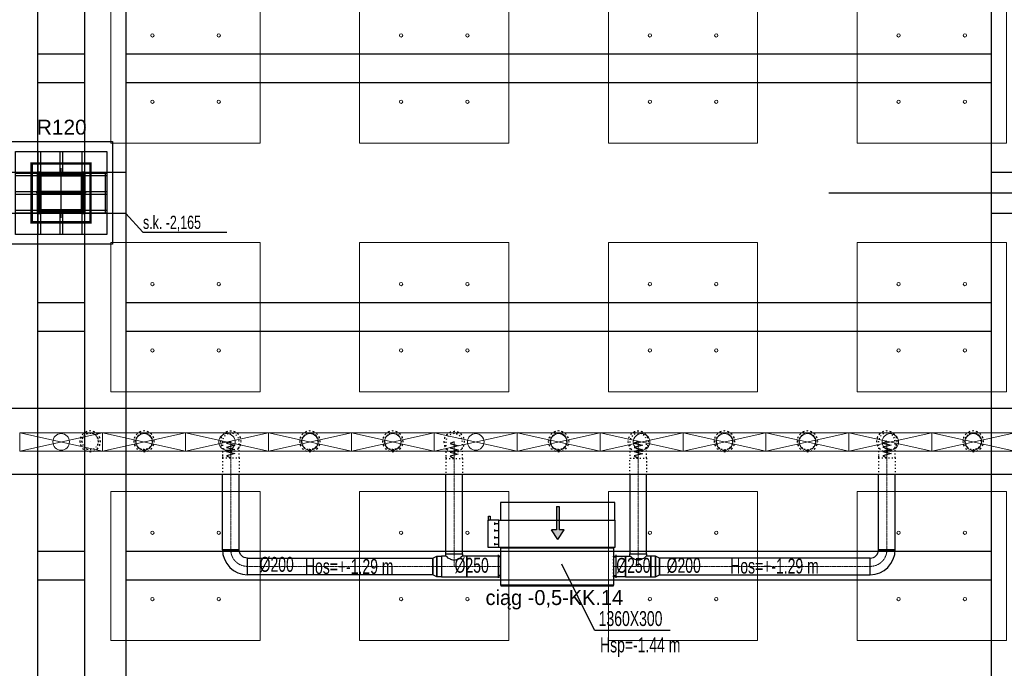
# Model space of a CAD drawing. Header units: centimetres. Extents: x -228435 to 46820, y -89367 to 152985.
# Tile 65 of 252: x -23040 to -11165, y 23266 to 31089. Entities that reach past the tile are written whole.
import ezdxf

# ---------------------------------------------------------------- set-up
doc = ezdxf.new("R2010")
doc.units = ezdxf.units.CM
doc.header["$LTSCALE"] = 50
doc.header["$PDMODE"] = 35
doc.header["$PDSIZE"] = 0.1
for name, pattern in [('CADVENT_CENTERLINE', [9.9, 7.4, -1, 0.5, -1]), ('CADVENT_HIDDEN', [0.8, 0.25, -0.55]), ('Kondygnacja  -0_5$0$HIDDEN', [9.525, 6.35, -3.175]), ('Kondygnacja  -0_5$0$HIDDEN2', [4.7625, 3.175, -1.5875]), ('Osie rzutów$0$DASHDOT2', [12.7, 6.35, -3.175, 0, -3.175])]:
    doc.linetypes.add(name, pattern=pattern)
doc.layers.get('0').update_dxf_attribs({"color": 8})
doc.layers.get('DEFPOINTS').update_dxf_attribs({"color": 8})
for name, color, linetype in [('01-103-Went PP_poziom-0_5$0$L_Nawiew', 3, 'Continuous'), ('bgde-nawiewEXP', 1, 'Continuous'), ('bgde-nawiewHIDDEN', 1, 'Continuous'), ('bgde-tekst', 7, 'Continuous'), ('bgde-wywiewSOL', 5, 'Continuous'), ('Kondygnacja  -0_5$0$ARCH_GK', 8, 'Continuous'), ('Kondygnacja  -0_5$0$ARCH_INFO_ODPORNOŚĆ OGNIOWA', 8, 'Continuous'), ('Kondygnacja  -0_5$0$ARCH_KONSTR_POWYŻEJ RZUTU', 8, 'Kondygnacja  -0_5$0$HIDDEN'), ('Kondygnacja  -0_5$0$ARCH_KONSTR_POWYŻEJ RZUTU_IST', 8, 'Kondygnacja  -0_5$0$HIDDEN2'), ('Kondygnacja  -0_5$0$ARCH_KONSTRUKCJA_NIEWIDOCZNA', 8, 'Continuous'), ('Kondygnacja  -0_5$0$ARCH_OKŁADZINA', 8, 'Continuous'), ('Kondygnacja  -0_5$0$ARCH_SŁUPY', 8, 'Continuous'), ('Osie rzutów$0$ARCH_INFO_OSIE_IST', 8, 'Osie rzutów$0$DASHDOT2'), ('Osie rzutów$0$ARCH_INFO_OSIE_OPISY_IST', 8, 'Continuous')]:
    doc.layers.add(name, color=color, linetype=linetype)
for name, color, linetype, lineweight in [('bgde-nawiewCEN', 7, 'Continuous', 13), ('bgde_AJ_specyfikacja', 2, 'Continuous', 30), ('bgde_nawiewnik', 11, 'Continuous', 5), ('Kondygnacja  -0_5$0$ARCH_INFO_WYMIARY', 8, 'Continuous', 9), ('SU Lampy kwadratowe  -05$0$ARCH_SUFITY_PODWIESZANE', 8, 'Continuous', 9)]:
    doc.layers.add(name, color=color, linetype=linetype, lineweight=lineweight)
doc.styles.add('Kondygnacja  -0_5$0$Arial', font='ARIAL.TTF')
doc.styles.add('Kondygnacja  -0_5$0$BIKTS', font='bikromsw.shx', dxfattribs={"width": 0.8})
doc.styles.add('Kondygnacja  -0_5$0$Romans', font='Romans.shx', dxfattribs={"width": 0.7})
doc.dimstyles.new('Kondygnacja  -0_5$0$Wymiary 1-100', dxfattribs={"dimtxt": 12, "dimasz": 10, "dimexe": 5, "dimexo": 0, "dimgap": 4, "dimtad": 1, "dimrnd": 0.5, "dimzin": 12, "dimdsep": 46, "dimtxsty": 'Kondygnacja  -0_5$0$Romans', "dimblk": 'Kondygnacja  -0_5$0$_Oblique', "dimcen": 10, "dimdle": 10, "dimclrt": 55, "dimazin": 0, "dimtfac": 1, "dimtmove": 1, "dimatfit": 3, "dimfxl": 0, "dimtolj": 1, "dimtzin": 0, "dimarcsym": 0})
pattern_1 = [(45, (-1133.3117, -3177.9858), (-0.6735192, 0.6735192), [])]

# ---------------------------------------------------------------- blocks, each defined once
blk = doc.blocks.new('Osie rzutów')
at = {"layer": 'Osie rzutów$0$ARCH_INFO_OSIE_IST', "ltscale": 10}
for p, q in [((9860, 12510), (9860, 4623.26)), ((10460, 12510), (10460, 4623.26)), ((9860, 7370), (9860, 7430)), ((4436.04, 7400), (15156.54, 7400)), ((9890, 7400), (9830, 7400))]:
    blk.add_line(p, q, dxfattribs=at)
blk = doc.blocks.new('SU Lampy kwadratowe  -05$0$moduł sufitu')
at = {"layer": 'SU Lampy kwadratowe  -05$0$ARCH_SUFITY_PODWIESZANE'}
for points in [[(60, -60), (240, -60), (240, -240), (60, -240)], [(360, -60), (540, -60), (540, -240), (360, -240)], [(60, -360), (240, -360), (240, -540), (60, -540)], [(360, -360), (540, -360), (540, -540), (360, -540)]]:
    blk.add_lwpolyline(points, close=True, dxfattribs=at)
for centre in [(110, -110), (190, -110), (410, -110), (490, -110), (110, -190), (190, -190), (410, -190), (490, -190), (110, -410), (190, -410), (410, -410), (490, -410), (110, -490), (190, -490), (410, -490), (490, -490)]:
    blk.add_circle(centre, 2, dxfattribs=at)
blk = doc.blocks.new('SU Lampy kwadratowe  -05')
at = {"layer": 'SU Lampy kwadratowe  -05$0$ARCH_SUFITY_PODWIESZANE'}
for p in [(9860, 8000), (10460, 8000), (9860, 7400), (10460, 7400)]:
    blk.add_blockref('SU Lampy kwadratowe  -05$0$moduł sufitu', p, dxfattribs=at)
blk = doc.blocks.new('Kondygnacja  -0_5$0$słup_kwadrat')
at = {"layer": 'Kondygnacja  -0_5$0$ARCH_SŁUPY', "lineweight": 40}
h = blk.add_hatch(dxfattribs=at)
h.set_pattern_fill('ANSI31', color=256, scale=0.3, style=0)
h.set_pattern_definition(pattern_1)
h.paths.add_polyline_path([(36, 34), (39, 34), (39, 84), (36, 84)])
h = blk.add_hatch(dxfattribs=at)
h.set_pattern_fill('ANSI31', color=256, scale=0.3, style=0)
h.set_pattern_definition(pattern_1)
h.paths.add_polyline_path([(89, 34), (92, 34), (92, 84), (89, 84)])
h = blk.add_hatch(dxfattribs=at)
h.set_pattern_fill('ANSI31', color=256, scale=0.3, style=0)
h.set_pattern_definition(pattern_1)
h.paths.add_polyline_path([(89, 80), (89, 83), (39, 83), (39, 80)])
h = blk.add_hatch(dxfattribs=at)
h.set_pattern_fill('ANSI31', color=256, scale=0.3, style=0)
h.set_pattern_definition(pattern_1)
h.paths.add_polyline_path([(89, 57.5), (89, 60.5), (39, 60.5), (39, 57.5)])
h = blk.add_hatch(dxfattribs=at)
h.set_pattern_fill('ANSI31', color=256, scale=0.3, style=0)
h.set_pattern_definition(pattern_1)
h.paths.add_polyline_path([(89, 35), (89, 38), (39, 38), (39, 35)])
at = {"layer": 'Kondygnacja  -0_5$0$ARCH_KONSTRUKCJA_NIEWIDOCZNA'}
blk.add_lwpolyline([(119, 109), (119, 9), (9, 9), (9, 109)], close=True, dxfattribs=at)
for points in [[(36, 109), (36, 84)], [(39, 109), (39, 84)], [(62.5, 109), (62.5, 83)], [(65.5, 109), (65.5, 83)], [(89, 109), (89, 84)], [(92, 109), (92, 84)], [(9, 83), (36, 83)], [(9, 80), (36, 80)], [(92, 83), (119, 83)], [(92, 80), (119, 80)], [(9, 60.5), (36, 60.5)], [(92, 60.5), (119, 60.5)], [(9, 57.5), (36, 57.5)], [(92, 57.5), (119, 57.5)], [(9, 38), (36, 38)], [(92, 38), (119, 38)], [(9, 35), (36, 35)], [(36, 34), (36, 9)], [(39, 34), (39, 9)], [(62.5, 35), (62.5, 9)], [(65.5, 35), (65.5, 9)], [(89, 34), (89, 9)], [(92, 35), (119, 35)], [(92, 34), (92, 9)]]:
    blk.add_lwpolyline(points, dxfattribs=at)
at = {"layer": 'Kondygnacja  -0_5$0$ARCH_OKŁADZINA'}
blk.add_lwpolyline([(2, 121), (126, 121), (126, -3), (2, -3)], close=True, dxfattribs=at)
at = {"layer": 'Kondygnacja  -0_5$0$ARCH_SŁUPY', "lineweight": 40}
for p, q in [((39, 60.5), (89, 60.5)), ((89, 57.5), (39, 57.5))]:
    blk.add_line(p, q, dxfattribs=at)
at = {"layer": 'Kondygnacja  -0_5$0$ARCH_SŁUPY', "lineweight": 50, "const_width": 3}
blk.add_lwpolyline([(28.5, 94.5), (99.5, 94.5), (99.5, 23.5), (28.5, 23.5)], close=True, dxfattribs=at)
at = {"layer": 'Kondygnacja  -0_5$0$ARCH_SŁUPY', "lineweight": 40}
for points in [[(36, 84), (39, 84), (39, 34), (36, 34)], [(89, 84), (92, 84), (92, 34), (89, 34)]]:
    blk.add_lwpolyline(points, close=True, dxfattribs=at)
for points in [[(89, 83), (39, 83)], [(39, 80), (89, 80)], [(89, 38), (39, 38)], [(39, 35), (89, 35)]]:
    blk.add_lwpolyline(points, dxfattribs=at)
blk = doc.blocks.new('Kondygnacja  -0_5$0$konstrukcja istniejąca -0.5')
at = {"layer": 'Kondygnacja  -0_5$0$ARCH_KONSTR_POWYŻEJ RZUTU_IST', "ltscale": 10}
for points in [[(9832, 7425), (9832, 8575)], [(9888, 8575), (9888, 7425)], [(9938, 8575), (9938, 7425)], [(10982, 7425), (10982, 8575)], [(9938, 7375), (9782, 7375), (9782, 7425), (9938, 7425), (9938, 7375)], [(11138, 7375), (10982, 7375), (10982, 7425), (11138, 7425), (11138, 7375)], [(9832, 6225), (9832, 7375)], [(9888, 7375), (9888, 6225)], [(9938, 7375), (9938, 6225)], [(10982, 6225), (10982, 7375)], [(9832, 7267.9), (9888, 7267.9)], [(9938, 7267.9), (10982, 7267.9)], [(9888, 7232.9), (9832, 7232.9)], [(10982, 7232.9), (9938, 7232.9)], [(9832, 6967.9), (9888, 6967.9)], [(9938, 6967.9), (10982, 6967.9)], [(9888, 6932.9), (9832, 6932.9)], [(10982, 6932.9), (9938, 6932.9)]]:
    blk.add_lwpolyline(points, dxfattribs=at)
at = {"layer": 'Kondygnacja  -0_5$0$ARCH_KONSTR_POWYŻEJ RZUTU_IST', "ltscale": 10, "elevation": 0}
for points in [[(9832, 7567.9), (9888, 7567.9)], [(9938, 7567.9), (10982, 7567.9)], [(9888, 7532.9), (9832, 7532.9)], [(10982, 7532.9), (9938, 7532.9)], [(9913, 7425), (9913, 7375)]]:
    blk.add_lwpolyline(points, dxfattribs=at)
at = {"layer": 'Kondygnacja  -0_5$0$ARCH_KONSTR_POWYŻEJ RZUTU_IST'}
blk.add_lwpolyline([(9938, 7375), (9958.7, 7352.5), (10059.8, 7352.5)], dxfattribs=at)
at = {"layer": 'Kondygnacja  -0_5$0$ARCH_KONSTR_POWYŻEJ RZUTU_IST', "style": 'Kondygnacja  -0_5$0$BIKTS', "width": 0.7}
blk.add_text('s.k. -2,165', height=16, dxfattribs=at).set_placement((9958.7, 7356.5))
blk = doc.blocks.new('Kondygnacja  -0_5$0$_Oblique')
at = {"color": 0, "linetype": 'ByBlock', "lineweight": -2}
blk.add_line((-0.5, -0.5), (0.5, 0.5), dxfattribs=at)
blk = doc.blocks.new('*D212')
at = {"layer": 'DEFPOINTS', "color": 0}
for p in [(-30586, 81900), (-30681, 12490), (9064, 12490)]:
    blk.add_point(p, dxfattribs=at)
at = {"layer": 'Kondygnacja  -0_5$0$ARCH_INFO_WYMIARY', "color": 0, "lineweight": -2}
for p, q in [((-30673, 81900), (-30686, 81900)), ((-30681, 81910), (-30681, 12480)), ((-30673, 12490), (-30686, 12490))]:
    blk.add_line(p, q, dxfattribs=at)
at = {"layer": 'Kondygnacja  -0_5$0$ARCH_INFO_WYMIARY', "color": 0, "lineweight": -2, "xscale": 10, "yscale": 10, "zscale": 10}
for p, rotation in [((-30681, 81900), 90), ((-30681, 12490), 270)]:
    blk.add_blockref('Kondygnacja  -0_5$0$_Oblique', p, dxfattribs=dict(at, rotation=rotation))
at = {"layer": 'Kondygnacja  -0_5$0$ARCH_INFO_WYMIARY', "color": 55, "insert": (-30691, 47195), "char_height": 12, "attachment_point": 5, "rotation": 90, "style": 'Kondygnacja  -0_5$0$Romans'}
blk.add_mtext('\\A1;69410.5', dxfattribs=at)
blk = doc.blocks.new('A$C066D7839')
at = {"layer": 'bgde_nawiewnik'}
for p, q in [((-50, -11.15), (-50, 11.15)), ((-50, 11.15), (50, 11.15)), ((-50, -11.15), (50, 11.15)), ((50, -11.15), (-50, 11.15)), ((50, 11.15), (50, -11.15)), ((50, -11.15), (-50, -11.15))]:
    blk.add_line(p, q, dxfattribs=at)
blk.add_circle((0, 0), 10, dxfattribs=at)
blk = doc.blocks.new('A$C5B3E7367')
at = {"layer": '01-103-Went PP_poziom-0_5$0$L_Nawiew'}
h = blk.add_hatch(color=256, dxfattribs=at)
h.paths.add_polyline_path([(215, 704), (215, 674), (332, 674), (332, 612), (446, 689), (332, 766), (332, 704)])
h.paths.add_polyline_path([(48, 704), (48, 674), (215, 674), (215, 704)])
for p, q in [((215, 1525), (165, 1525)), ((165, 1525), (165, 1505)), ((165, 1505), (215, 1505)), ((215, 1400), (215, 1530)), ((545, 1530), (215, 1530)), ((215, 1530), (215, 1515)), ((244, 1452), (269, 1452)), ((256, 1452), (256, 1400)), ((326, 1452), (351, 1452)), ((339, 1452), (339, 1400)), ((409, 1452), (434, 1452)), ((421, 1452), (421, 1400)), ((491, 1452), (516, 1452)), ((504, 1452), (504, 1400)), ((545, 1400), (545, 1530)), ((0, 1378), (215, 1378)), ((0, 0), (0, 1378)), ((545, 1400), (215, 1400)), ((215, 1400), (215, 1378)), ((215, 1378), (215, 0)), ((545, 0), (545, 1400)), ((446, 689), (332, 766)), ((332, 704), (332, 766)), ((48, 704), (332, 704)), ((48, 704), (48, 674)), ((48, 674), (332, 674)), ((446, 689), (332, 612)), ((332, 612), (332, 674)), ((215, 0), (0, 0)), ((215, 0), (545, 0))]:
    blk.add_line(p, q, dxfattribs=at)
blk = doc.blocks.new('A$C53CA46B8')
at = {"layer": 'bgde-wywiewSOL'}
for p, q in [((200, 481), (-250, 481)), ((-250, 481), (-250, -879)), ((113, 511), (-162, 511)), ((-137, 481), (-137, 511)), ((88, 481), (88, 511)), ((200, 481), (200, -879)), ((200, -879), (-250, -879)), ((113, -909), (-162, -909)), ((-137, -879), (-137, -909)), ((88, -879), (88, -909))]:
    blk.add_line(p, q, dxfattribs=at)
at = {"layer": '01-103-Went PP_poziom-0_5$0$L_Nawiew'}
blk.add_blockref('A$C5B3E7367', (-795, -894), dxfattribs=at)
blk = doc.blocks.new('*a386')
at = {"layer": 'bgde-tekst'}
blk.add_line((0, 0), (911, 0), dxfattribs=at)

msp = doc.modelspace()

# ---------------------------------------------------------------- linework, layer by layer
at = {"layer": 'bgde-nawiewCEN', "linetype": 'CADVENT_CENTERLINE', "ltscale": 0.06}
for p, q in [((-20494.245, 26002.459), (-20494.245, 26002.933)), ((-20494.245, 26001.333), (-20494.245, 26002.459)), ((-20494.245, 25999.14), (-20494.245, 26001.333)), ((-20494.245, 25995.526), (-20494.245, 25999.14)), ((-20494.245, 25990.133), (-20494.245, 25995.526)), ((-20494.245, 25982.607), (-20494.245, 25990.133)), ((-20494.245, 25972.592), (-20494.245, 25982.607)), ((-20494.245, 25959.733), (-20494.245, 25972.592)), ((-20494.245, 25943.674), (-20494.245, 25959.733)), ((-20494.245, 25924.059), (-20494.245, 25943.674)), ((-20494.245, 25900.533), (-20494.245, 25924.059)), ((-20494.245, 25872.74), (-20494.245, 25900.533)), ((-17800.015, 25996.478), (-17800.015, 25996.952)), ((-17800.015, 25995.352), (-17800.015, 25996.478)), ((-17800.015, 25993.159), (-17800.015, 25995.352)), ((-17800.015, 25989.544), (-17800.015, 25993.159)), ((-17800.015, 25984.152), (-17800.015, 25989.544)), ((-17800.015, 25976.626), (-17800.015, 25984.152)), ((-17800.015, 25966.611), (-17800.015, 25976.626)), ((-17800.015, 25953.752), (-17800.015, 25966.611)), ((-17800.015, 25937.692), (-17800.015, 25953.752)), ((-17800.015, 25918.078), (-17800.015, 25937.692)), ((-17800.015, 25894.552), (-17800.015, 25918.078)), ((-17800.015, 25866.759), (-17800.015, 25894.552)), ((-15579.634, 26001.804), (-15579.634, 26002.278)), ((-15579.634, 26000.678), (-15579.634, 26001.804)), ((-15579.634, 25998.485), (-15579.634, 26000.678)), ((-15579.634, 25994.871), (-15579.634, 25998.485)), ((-15579.634, 25989.478), (-15579.634, 25994.871)), ((-15579.634, 25981.952), (-15579.634, 25989.478)), ((-15579.634, 25971.937), (-15579.634, 25981.952)), ((-15579.634, 25959.078), (-15579.634, 25971.937)), ((-15579.634, 25943.019), (-15579.634, 25959.078)), ((-15579.634, 25923.404), (-15579.634, 25943.019)), ((-15579.634, 25899.878), (-15579.634, 25923.404)), ((-15579.634, 25872.085), (-15579.634, 25899.878)), ((-12581.389, 26003.582), (-12581.389, 26004.056)), ((-12581.389, 26002.456), (-12581.389, 26003.582)), ((-12581.389, 26000.263), (-12581.389, 26002.456)), ((-12581.389, 25996.648), (-12581.389, 26000.263)), ((-12581.389, 25991.256), (-12581.389, 25996.648)), ((-12581.389, 25983.73), (-12581.389, 25991.256)), ((-12581.389, 25973.715), (-12581.389, 25983.73)), ((-12581.389, 25960.856), (-12581.389, 25973.715)), ((-12581.389, 25944.797), (-12581.389, 25960.856)), ((-12581.389, 25925.182), (-12581.389, 25944.797)), ((-12581.389, 25901.656), (-12581.389, 25925.182)), ((-12581.389, 25873.863), (-12581.389, 25901.656)), ((-20494.245, 25821.629), (-20494.245, 25872.74)), ((-20494.245, 25802.933), (-20494.245, 25821.629)), ((-20494.245, 24695.218), (-20494.245, 25802.933)), ((-17800.015, 25815.648), (-17800.015, 25866.759)), ((-17800.015, 25796.952), (-17800.015, 25815.648)), ((-17800.015, 24645.218), (-17800.015, 25796.952)), ((-15579.634, 25820.974), (-15579.634, 25872.085)), ((-15579.634, 25802.278), (-15579.634, 25820.974)), ((-15579.634, 24645.218), (-15579.634, 25802.278)), ((-12581.389, 25822.752), (-12581.389, 25873.863)), ((-12581.389, 25804.056), (-12581.389, 25822.752)), ((-12581.389, 24695.218), (-12581.389, 25804.056)), ((-17800.015, 24645.218), (-17800.015, 24495.218)), ((-15579.634, 24645.218), (-15579.634, 24495.218)), ((-18056.015, 24495.218), (-20294.245, 24495.218)), ((-17953.015, 24495.218), (-18056.015, 24495.218)), ((-17953.015, 24495.218), (-17800.015, 24495.218)), ((-17800.015, 24495.218), (-17647.015, 24495.218)), ((-17647.015, 24495.218), (-17240.634, 24495.218)), ((-17236.634, 24495.218), (-17240.634, 24495.218)), ((-15876.634, 24495.218), (-15872.634, 24495.218)), ((-15732.634, 24495.218), (-15872.634, 24495.218)), ((-15579.634, 24495.218), (-15732.634, 24495.218)), ((-15426.634, 24495.218), (-15579.634, 24495.218)), ((-15426.634, 24495.218), (-15323.634, 24495.218)), ((-15323.634, 24495.218), (-12781.389, 24495.218))]:
    msp.add_line(p, q, dxfattribs=at)
at = {"layer": 'bgde-nawiewCEN', "linetype": 'CADVENT_CENTERLINE', "ltscale": 0.06, "extrusion": (0, 0, -1)}
msp.add_arc((20294.245, 24695.218), 200, 270, 0, dxfattribs=at)
at = {"layer": 'bgde-nawiewCEN', "linetype": 'CADVENT_CENTERLINE', "ltscale": 0.06}
msp.add_arc((-12781.389, 24695.218), 200, 270, 0, dxfattribs=at)
at = {"layer": 'bgde-nawiewEXP', "linetype": 'Continuous'}
for points in [[(-40588.801, 26403.234), (10635.702, 26403.234), (10635.702, 25603.234), (-40588.801, 25603.234)], [(-20594.245, 24695.218), (-20394.245, 24695.218), (-20394.245, 25603.234)], [(-20594.245, 24695.218), (-20594.245, 25603.234)], [(-17900.015, 24645.218), (-17700.015, 24645.218), (-17700.015, 25603.234)], [(-17900.015, 24645.218), (-17900.015, 25603.234)], [(-15679.634, 25603.234), (-15679.634, 24645.218), (-15479.634, 24645.218), (-15479.634, 25603.234)], [(-12781.389, 24395.218), (-12722.862, 24400.982), (-12666.584, 24418.054), (-12614.718, 24445.777), (-12569.257, 24483.086), (-12531.948, 24528.547), (-12504.225, 24580.413), (-12487.154, 24636.691), (-12481.389, 24695.218), (-12681.389, 24695.218), (-12681.389, 25603.234)], [(-12781.389, 24395.218), (-12781.389, 24595.218), (-12761.88, 24597.14), (-12743.121, 24602.83), (-12725.832, 24612.071), (-12710.679, 24624.507), (-12698.242, 24639.661), (-12689.001, 24656.95), (-12683.311, 24675.709), (-12681.389, 24695.218), (-12481.389, 24695.218), (-12481.389, 25603.234)], [(-17900.015, 24620.218), (-17900.015, 24645.218), (-17700.015, 24645.218), (-17700.015, 24620.218)], [(-17240.634, 24370.218), (-17240.634, 24620.218), (-17236.634, 24620.218)], [(-15876.634, 24370.218), (-15872.634, 24370.218), (-15872.634, 24620.218), (-15876.634, 24620.218)], [(-15732.634, 24370.218), (-15732.634, 24620.218), (-15679.634, 24620.218), (-15679.634, 24645.218), (-15479.634, 24645.218), (-15479.634, 24620.218), (-15487.246, 24612.606), (-15493.639, 24610.703), (-15508.924, 24595.418), (-15535.38, 24583.606), (-15541.366, 24577.621), (-15579.634, 24566.228), (-15617.903, 24577.621), (-15623.889, 24583.606), (-15650.345, 24595.418), (-15665.63, 24610.703), (-15672.022, 24612.606), (-15679.634, 24620.218)], [(-15732.634, 24370.218), (-15426.634, 24370.218), (-15426.634, 24620.218), (-15479.634, 24620.218)], [(-17240.634, 24370.218), (-17236.634, 24370.218)]]:
    msp.add_lwpolyline(points, dxfattribs=at)
for points in [[(-17236.634, 24260.218), (-15876.634, 24260.218), (-15876.634, 24270.218), (-17236.634, 24270.218), (-17236.634, 24720.218), (-15876.634, 24720.218), (-15876.634, 24270.218), (-17236.634, 24270.218)], [(-20594.245, 24695.218), (-20588.48, 24636.691), (-20571.409, 24580.413), (-20543.686, 24528.547), (-20506.377, 24483.086), (-20460.916, 24445.777), (-20409.05, 24418.054), (-20352.772, 24400.982), (-20294.245, 24395.218), (-20294.245, 24595.218), (-20313.754, 24597.14), (-20332.513, 24602.83), (-20349.802, 24612.071), (-20364.955, 24624.507), (-20377.392, 24639.661), (-20386.633, 24656.95), (-20392.323, 24675.709), (-20394.245, 24695.218), (-20586.633, 24695.218)], [(-20294.245, 24395.218), (-20294.245, 24595.218), (-18056.016, 24595.218), (-18056.016, 24395.218)], [(-18056.015, 24395.218), (-18056.015, 24595.218), (-18007.858, 24620.218), (-18007.858, 24370.218)], [(-18007.858, 24370.218), (-18007.858, 24620.218), (-17953.016, 24620.218), (-17953.016, 24370.218)], [(-17953.015, 24370.218), (-17647.015, 24370.218), (-17647.015, 24620.218), (-17700.015, 24620.218), (-17707.628, 24612.606), (-17714.02, 24610.703), (-17729.305, 24595.418), (-17755.761, 24583.606), (-17761.747, 24577.621), (-17800.015, 24566.228), (-17838.284, 24577.621), (-17844.27, 24583.606), (-17870.726, 24595.418), (-17886.011, 24610.703), (-17892.403, 24612.606), (-17900.015, 24620.218), (-17953.015, 24620.218), (-17953.015, 24379.733)], [(-17647.015, 24370.218), (-17240.635, 24370.218), (-17240.635, 24620.218), (-17647.015, 24620.218), (-17647.015, 24379.733)], [(-15872.634, 24370.218), (-15872.634, 24620.218), (-15732.635, 24620.218), (-15732.635, 24370.218)], [(-15426.634, 24370.218), (-15371.792, 24370.218), (-15371.792, 24620.218), (-15426.634, 24620.218), (-15426.634, 24379.733)], [(-15371.791, 24370.218), (-15323.634, 24395.218), (-15323.634, 24595.218), (-15371.791, 24620.218), (-15371.791, 24379.733)], [(-15323.634, 24395.218), (-12781.389, 24395.218), (-12781.389, 24595.218), (-15323.634, 24595.218), (-15323.634, 24402.83)]]:
    msp.add_lwpolyline(points, close=True, dxfattribs=at)
at = {"layer": 'bgde-nawiewHIDDEN', "linetype": 'CADVENT_HIDDEN'}
for points in [[(-22315.003, 26003.234), (-22305.488, 25955.399), (-22278.391, 25914.846), (-22237.838, 25887.749), (-22190.003, 25878.234), (-22142.167, 25887.749), (-22101.614, 25914.846), (-22074.518, 25955.399), (-22065.003, 26003.234), (-22074.518, 26051.069), (-22101.614, 26091.622), (-22142.167, 26118.719), (-22190.003, 26128.234), (-22237.838, 26118.719), (-22278.391, 26091.622), (-22305.488, 26051.069)], [(-22315.003, 26003.234), (-22305.488, 25955.399), (-22278.391, 25914.846), (-22237.838, 25887.749), (-22190.003, 25878.234), (-22142.167, 25887.749), (-22101.614, 25914.846), (-22074.518, 25955.399), (-22065.003, 26003.234), (-22074.518, 26051.069), (-22101.614, 26091.622), (-22142.167, 26118.719), (-22190.003, 26128.234), (-22237.838, 26118.719), (-22278.391, 26091.622), (-22305.488, 26051.069)], [(-21665.003, 26003.234), (-21655.488, 25955.399), (-21628.391, 25914.846), (-21587.838, 25887.749), (-21540.003, 25878.234), (-21492.167, 25887.749), (-21451.614, 25914.846), (-21424.518, 25955.399), (-21415.003, 26003.234), (-21424.518, 26051.069), (-21451.614, 26091.622), (-21492.167, 26118.719), (-21540.003, 26128.234), (-21587.838, 26118.719), (-21628.391, 26091.622), (-21655.488, 26051.069)], [(-21665.003, 26003.234), (-21655.488, 25955.399), (-21628.391, 25914.846), (-21587.838, 25887.749), (-21540.003, 25878.234), (-21492.167, 25887.749), (-21451.614, 25914.846), (-21424.518, 25955.399), (-21415.003, 26003.234), (-21424.518, 26051.069), (-21451.614, 26091.622), (-21492.167, 26118.719), (-21540.003, 26128.234), (-21587.838, 26118.719), (-21628.391, 26091.622), (-21655.488, 26051.069)], [(-20619.245, 26002.933), (-20609.73, 25955.098), (-20582.633, 25914.545), (-20542.08, 25887.448), (-20494.245, 25877.933), (-20446.409, 25887.448), (-20405.856, 25914.545), (-20378.76, 25955.098), (-20369.245, 26002.933), (-20378.76, 26050.768), (-20405.856, 26091.321), (-20446.409, 26118.418), (-20494.245, 26127.933), (-20542.08, 26118.418), (-20582.633, 26091.321), (-20609.73, 26050.768)], [(-20619.245, 26002.933), (-20609.73, 25955.098), (-20582.633, 25914.545), (-20542.08, 25887.448), (-20494.245, 25877.933), (-20446.409, 25887.448), (-20405.856, 25914.545), (-20378.76, 25955.098), (-20369.245, 26002.933), (-20378.76, 26050.768), (-20405.856, 26091.321), (-20446.409, 26118.418), (-20494.245, 26127.933), (-20542.08, 26118.418), (-20582.633, 26091.321), (-20609.73, 26050.768)], [(-19665.003, 26003.234), (-19655.488, 25955.399), (-19628.391, 25914.846), (-19587.838, 25887.749), (-19540.003, 25878.234), (-19492.167, 25887.749), (-19451.614, 25914.846), (-19424.518, 25955.399), (-19415.003, 26003.234), (-19424.518, 26051.069), (-19451.614, 26091.622), (-19492.167, 26118.719), (-19540.003, 26128.234), (-19587.838, 26118.719), (-19628.391, 26091.622), (-19655.488, 26051.069)], [(-19665.003, 26003.234), (-19655.488, 25955.399), (-19628.391, 25914.846), (-19587.838, 25887.749), (-19540.003, 25878.234), (-19492.167, 25887.749), (-19451.614, 25914.846), (-19424.518, 25955.399), (-19415.003, 26003.234), (-19424.518, 26051.069), (-19451.614, 26091.622), (-19492.167, 26118.719), (-19540.003, 26128.234), (-19587.838, 26118.719), (-19628.391, 26091.622), (-19655.488, 26051.069)], [(-18665.003, 26003.234), (-18655.488, 25955.399), (-18628.391, 25914.846), (-18587.838, 25887.749), (-18540.003, 25878.234), (-18492.167, 25887.749), (-18451.614, 25914.846), (-18424.518, 25955.399), (-18415.003, 26003.234), (-18424.518, 26051.069), (-18451.614, 26091.622), (-18492.167, 26118.719), (-18540.003, 26128.234), (-18587.838, 26118.719), (-18628.391, 26091.622), (-18655.488, 26051.069)], [(-18665.003, 26003.234), (-18655.488, 25955.399), (-18628.391, 25914.846), (-18587.838, 25887.749), (-18540.003, 25878.234), (-18492.167, 25887.749), (-18451.614, 25914.846), (-18424.518, 25955.399), (-18415.003, 26003.234), (-18424.518, 26051.069), (-18451.614, 26091.622), (-18492.167, 26118.719), (-18540.003, 26128.234), (-18587.838, 26118.719), (-18628.391, 26091.622), (-18655.488, 26051.069)], [(-16665.003, 26003.234), (-16655.488, 25955.399), (-16628.391, 25914.846), (-16587.838, 25887.749), (-16540.003, 25878.234), (-16492.167, 25887.749), (-16451.614, 25914.846), (-16424.518, 25955.399), (-16415.003, 26003.234), (-16424.518, 26051.069), (-16451.614, 26091.622), (-16492.167, 26118.719), (-16540.003, 26128.234), (-16587.838, 26118.719), (-16628.391, 26091.622), (-16655.488, 26051.069)], [(-16665.003, 26003.234), (-16655.488, 25955.399), (-16628.391, 25914.846), (-16587.838, 25887.749), (-16540.003, 25878.234), (-16492.167, 25887.749), (-16451.614, 25914.846), (-16424.518, 25955.399), (-16415.003, 26003.234), (-16424.518, 26051.069), (-16451.614, 26091.622), (-16492.167, 26118.719), (-16540.003, 26128.234), (-16587.838, 26118.719), (-16628.391, 26091.622), (-16655.488, 26051.069)], [(-15704.634, 26002.278), (-15695.119, 25954.443), (-15668.023, 25913.89), (-15627.47, 25886.793), (-15579.634, 25877.278), (-15531.799, 25886.793), (-15491.246, 25913.89), (-15464.149, 25954.443), (-15454.634, 26002.278), (-15464.149, 26050.113), (-15491.246, 26090.666), (-15531.799, 26117.763), (-15579.634, 26127.278), (-15627.47, 26117.763), (-15668.023, 26090.666), (-15695.119, 26050.113)], [(-15704.634, 26002.278), (-15695.119, 25954.443), (-15668.023, 25913.89), (-15627.47, 25886.793), (-15579.634, 25877.278), (-15531.799, 25886.793), (-15491.246, 25913.89), (-15464.149, 25954.443), (-15454.634, 26002.278), (-15464.149, 26050.113), (-15491.246, 26090.666), (-15531.799, 26117.763), (-15579.634, 26127.278), (-15627.47, 26117.763), (-15668.023, 26090.666), (-15695.119, 26050.113)], [(-14665.003, 26003.234), (-14655.488, 25955.399), (-14628.391, 25914.846), (-14587.838, 25887.749), (-14540.003, 25878.234), (-14492.167, 25887.749), (-14451.614, 25914.846), (-14424.518, 25955.399), (-14415.003, 26003.234), (-14424.518, 26051.069), (-14451.614, 26091.622), (-14492.167, 26118.719), (-14540.003, 26128.234), (-14587.838, 26118.719), (-14628.391, 26091.622), (-14655.488, 26051.069)], [(-14665.003, 26003.234), (-14655.488, 25955.399), (-14628.391, 25914.846), (-14587.838, 25887.749), (-14540.003, 25878.234), (-14492.167, 25887.749), (-14451.614, 25914.846), (-14424.518, 25955.399), (-14415.003, 26003.234), (-14424.518, 26051.069), (-14451.614, 26091.622), (-14492.167, 26118.719), (-14540.003, 26128.234), (-14587.838, 26118.719), (-14628.391, 26091.622), (-14655.488, 26051.069)], [(-13665.003, 26003.234), (-13655.488, 25955.399), (-13628.391, 25914.846), (-13587.838, 25887.749), (-13540.003, 25878.234), (-13492.167, 25887.749), (-13451.614, 25914.846), (-13424.518, 25955.399), (-13415.003, 26003.234), (-13424.518, 26051.069), (-13451.614, 26091.622), (-13492.167, 26118.719), (-13540.003, 26128.234), (-13587.838, 26118.719), (-13628.391, 26091.622), (-13655.488, 26051.069)], [(-13665.003, 26003.234), (-13655.488, 25955.399), (-13628.391, 25914.846), (-13587.838, 25887.749), (-13540.003, 25878.234), (-13492.167, 25887.749), (-13451.614, 25914.846), (-13424.518, 25955.399), (-13415.003, 26003.234), (-13424.518, 26051.069), (-13451.614, 26091.622), (-13492.167, 26118.719), (-13540.003, 26128.234), (-13587.838, 26118.719), (-13628.391, 26091.622), (-13655.488, 26051.069)], [(-12706.389, 26004.056), (-12696.874, 25956.22), (-12669.778, 25915.667), (-12629.225, 25888.571), (-12581.389, 25879.056), (-12533.554, 25888.571), (-12493.001, 25915.667), (-12465.904, 25956.22), (-12456.389, 26004.056), (-12465.904, 26051.891), (-12493.001, 26092.444), (-12533.554, 26119.541), (-12581.389, 26129.056), (-12629.225, 26119.541), (-12669.778, 26092.444), (-12696.874, 26051.891)], [(-12706.389, 26004.056), (-12696.874, 25956.22), (-12669.778, 25915.667), (-12629.225, 25888.571), (-12581.389, 25879.056), (-12533.554, 25888.571), (-12493.001, 25915.667), (-12465.904, 25956.22), (-12456.389, 26004.056), (-12465.904, 26051.891), (-12493.001, 26092.444), (-12533.554, 26119.541), (-12581.389, 26129.056), (-12629.225, 26119.541), (-12669.778, 26092.444), (-12696.874, 26051.891)], [(-11665.003, 26003.234), (-11655.488, 25955.399), (-11628.391, 25914.846), (-11587.838, 25887.749), (-11540.003, 25878.234), (-11492.167, 25887.749), (-11451.614, 25914.846), (-11424.518, 25955.399), (-11415.003, 26003.234), (-11424.518, 26051.069), (-11451.614, 26091.622), (-11492.167, 26118.719), (-11540.003, 26128.234), (-11587.838, 26118.719), (-11628.391, 26091.622), (-11655.488, 26051.069)], [(-11665.003, 26003.234), (-11655.488, 25955.399), (-11628.391, 25914.846), (-11587.838, 25887.749), (-11540.003, 25878.234), (-11492.167, 25887.749), (-11451.614, 25914.846), (-11424.518, 25955.399), (-11415.003, 26003.234), (-11424.518, 26051.069), (-11451.614, 26091.622), (-11492.167, 26118.719), (-11540.003, 26128.234), (-11587.838, 26118.719), (-11628.391, 26091.622), (-11655.488, 26051.069)], [(-22290.003, 26003.234), (-22282.391, 25964.966), (-22260.713, 25932.523), (-22228.271, 25910.846), (-22190.003, 25903.234), (-22151.734, 25910.846), (-22119.292, 25932.523), (-22097.615, 25964.966), (-22090.003, 26003.234), (-22097.615, 26041.502), (-22119.292, 26073.945), (-22151.734, 26095.622), (-22190.003, 26103.234), (-22228.271, 26095.622), (-22260.713, 26073.945), (-22282.391, 26041.502)], [(-21640.003, 26003.234), (-21632.391, 25964.966), (-21610.713, 25932.523), (-21578.271, 25910.846), (-21540.003, 25903.234), (-21501.734, 25910.846), (-21469.292, 25932.523), (-21447.615, 25964.966), (-21440.003, 26003.234), (-21447.615, 26041.502), (-21469.292, 26073.945), (-21501.734, 26095.622), (-21540.003, 26103.234), (-21578.271, 26095.622), (-21610.713, 26073.945), (-21632.391, 26041.502)], [(-21640.003, 26003.234), (-21632.391, 26041.502), (-21610.713, 26073.945), (-21578.271, 26095.622), (-21540.003, 26103.234), (-21501.734, 26095.622), (-21469.292, 26073.945), (-21447.615, 26041.502), (-21440.003, 26003.234), (-21447.615, 25964.966), (-21469.292, 25932.523), (-21501.734, 25910.846), (-21540.003, 25903.234), (-21578.271, 25910.846), (-21610.713, 25932.523), (-21632.391, 25964.966)], [(-20594.245, 25802.933), (-20394.245, 25802.933), (-20394.245, 26002.933), (-20401.857, 26041.201), (-20423.534, 26073.644), (-20455.976, 26095.321), (-20494.245, 26102.933), (-20532.513, 26095.321), (-20564.955, 26073.644), (-20586.633, 26041.201), (-20594.245, 26002.933), (-20594.245, 25821.629)], [(-19640.003, 26003.234), (-19632.391, 25964.966), (-19610.713, 25932.523), (-19578.271, 25910.846), (-19540.003, 25903.234), (-19501.734, 25910.846), (-19469.292, 25932.523), (-19447.615, 25964.966), (-19440.003, 26003.234), (-19447.615, 26041.502), (-19469.292, 26073.945), (-19501.734, 26095.622), (-19540.003, 26103.234), (-19578.271, 26095.622), (-19610.713, 26073.945), (-19632.391, 26041.502)], [(-18640.003, 26003.234), (-18632.391, 26041.502), (-18610.713, 26073.945), (-18578.271, 26095.622), (-18540.003, 26103.234), (-18501.734, 26095.622), (-18469.292, 26073.945), (-18447.615, 26041.502), (-18440.003, 26003.234), (-18447.615, 25964.966), (-18469.292, 25932.523), (-18501.734, 25910.846), (-18540.003, 25903.234), (-18578.271, 25910.846), (-18610.713, 25932.523), (-18632.391, 25964.966)], [(-17925.015, 25996.952), (-17915.5, 25949.116), (-17888.404, 25908.563), (-17847.851, 25881.467), (-17800.015, 25871.952), (-17752.18, 25881.467), (-17711.627, 25908.563), (-17684.531, 25949.116), (-17675.015, 25996.952), (-17684.531, 26044.787), (-17711.627, 26085.34), (-17752.18, 26112.437), (-17800.015, 26121.952), (-17847.851, 26112.437), (-17888.404, 26085.34), (-17915.5, 26044.787)], [(-17925.015, 25996.952), (-17915.5, 25949.116), (-17888.404, 25908.563), (-17847.851, 25881.467), (-17800.015, 25871.952), (-17752.18, 25881.467), (-17711.627, 25908.563), (-17684.531, 25949.116), (-17675.015, 25996.952), (-17684.531, 26044.787), (-17711.627, 26085.34), (-17752.18, 26112.437), (-17800.015, 26121.952), (-17847.851, 26112.437), (-17888.404, 26085.34), (-17915.5, 26044.787)], [(-17900.015, 25796.952), (-17700.015, 25796.952), (-17700.015, 25996.952), (-17707.628, 26035.22), (-17729.305, 26067.662), (-17761.747, 26089.34), (-17800.015, 26096.952), (-17838.284, 26089.34), (-17870.726, 26067.662), (-17892.403, 26035.22), (-17900.015, 25996.952), (-17900.015, 25815.648)], [(-16640.003, 26003.234), (-16632.391, 25964.966), (-16610.713, 25932.523), (-16578.271, 25910.846), (-16540.003, 25903.234), (-16501.734, 25910.846), (-16469.292, 25932.523), (-16447.615, 25964.966), (-16440.003, 26003.234), (-16447.615, 26041.502), (-16469.292, 26073.945), (-16501.734, 26095.622), (-16540.003, 26103.234), (-16578.271, 26095.622), (-16610.713, 26073.945), (-16632.391, 26041.502)], [(-16640.003, 26003.234), (-16632.391, 26041.502), (-16610.713, 26073.945), (-16578.271, 26095.622), (-16540.003, 26103.234), (-16501.734, 26095.622), (-16469.292, 26073.945), (-16447.615, 26041.502), (-16440.003, 26003.234), (-16447.615, 25964.966), (-16469.292, 25932.523), (-16501.734, 25910.846), (-16540.003, 25903.234), (-16578.271, 25910.846), (-16610.713, 25932.523), (-16632.391, 25964.966)], [(-13640.003, 26003.234), (-13632.391, 25964.966), (-13610.713, 25932.523), (-13578.271, 25910.846), (-13540.003, 25903.234), (-13501.734, 25910.846), (-13469.292, 25932.523), (-13447.615, 25964.966), (-13440.003, 26003.234), (-13447.615, 26041.502), (-13469.292, 26073.945), (-13501.734, 26095.622), (-13540.003, 26103.234), (-13578.271, 26095.622), (-13610.713, 26073.945), (-13632.391, 26041.502)], [(-12681.389, 25804.056), (-12481.389, 25804.056), (-12481.389, 26004.056), (-12489.001, 26042.324), (-12510.679, 26074.767), (-12543.121, 26096.444), (-12581.389, 26104.056), (-12619.658, 26096.444), (-12652.1, 26074.767), (-12673.777, 26042.324), (-12681.389, 26004.056), (-12681.389, 25822.752)], [(-11640.003, 26003.234), (-11632.391, 25964.966), (-11610.713, 25932.523), (-11578.271, 25910.846), (-11540.003, 25903.234), (-11501.734, 25910.846), (-11469.292, 25932.523), (-11447.615, 25964.966), (-11440.003, 26003.234), (-11447.615, 26041.502), (-11469.292, 26073.945), (-11501.734, 26095.622), (-11540.003, 26103.234), (-11578.271, 26095.622), (-11610.713, 26073.945), (-11632.391, 26041.502)]]:
    msp.add_lwpolyline(points, close=True, dxfattribs=at)
for points in [[(-22290.003, 26003.234), (-22282.391, 26041.502), (-22260.713, 26073.945), (-22228.271, 26095.622)], [(-22228.271, 26095.622), (-22260.713, 26073.945)], [(-22228.271, 26095.622), (-22190.003, 26103.234), (-22151.734, 26095.622), (-22119.292, 26073.945), (-22097.615, 26041.502)], [(-22097.615, 26041.502), (-22119.292, 26073.945)], [(-22097.615, 26041.502), (-22090.003, 26003.234), (-22097.615, 25964.966), (-22119.292, 25932.523)], [(-19640.003, 26003.234), (-19632.391, 26041.502), (-19610.713, 26073.945), (-19578.271, 26095.622), (-19540.003, 26103.234)], [(-19540.003, 26103.234), (-19578.271, 26095.622)], [(-19540.003, 26103.234), (-19501.734, 26095.622)], [(-19501.734, 26095.622), (-19540.003, 26103.234)], [(-19501.734, 26095.622), (-19469.292, 26073.945)], [(-19469.292, 26073.945), (-19501.734, 26095.622)], [(-19469.292, 26073.945), (-19447.615, 26041.502), (-19440.003, 26003.234), (-19447.615, 25964.966), (-19469.292, 25932.523), (-19501.734, 25910.846)], [(-18640.003, 26003.234), (-18632.391, 26041.502), (-18610.713, 26073.945), (-18578.271, 26095.622), (-18540.003, 26103.234), (-18501.734, 26095.622), (-18469.292, 26073.945)], [(-18469.292, 26073.945), (-18501.734, 26095.622)], [(-18469.292, 26073.945), (-18447.615, 26041.502), (-18440.003, 26003.234), (-18447.615, 25964.966), (-18469.292, 25932.523), (-18501.734, 25910.846)], [(-15679.634, 25603.234), (-15679.634, 25802.278), (-15479.634, 25802.278), (-15479.634, 26002.278), (-15487.246, 26040.546), (-15508.924, 26072.989), (-15541.366, 26094.666), (-15579.634, 26102.278), (-15617.903, 26094.666), (-15650.345, 26072.989), (-15672.022, 26040.546), (-15679.634, 26002.278), (-15679.634, 25802.278), (-15479.634, 25802.278), (-15479.634, 25603.234)], [(-14640.003, 26003.234), (-14632.391, 26041.502), (-14610.713, 26073.945), (-14578.271, 26095.622), (-14540.003, 26103.234), (-14501.734, 26095.622), (-14469.292, 26073.945), (-14447.615, 26041.502), (-14440.003, 26003.234), (-14447.615, 25964.966), (-14469.292, 25932.523)], [(-14640.003, 26003.234), (-14632.391, 26041.502)], [(-14632.391, 26041.502), (-14640.003, 26003.234)], [(-14632.391, 26041.502), (-14610.713, 26073.945), (-14578.271, 26095.622), (-14540.003, 26103.234), (-14501.734, 26095.622), (-14469.292, 26073.945)], [(-14632.391, 25964.966), (-14610.713, 25932.523), (-14578.271, 25910.846), (-14540.003, 25903.234), (-14501.734, 25910.846), (-14469.292, 25932.523), (-14447.615, 25964.966), (-14440.003, 26003.234), (-14447.615, 26041.502), (-14469.292, 26073.945), (-14501.734, 26095.622)], [(-13640.003, 26003.234), (-13632.391, 26041.502), (-13610.713, 26073.945)], [(-13610.713, 26073.945), (-13632.391, 26041.502)], [(-13610.713, 26073.945), (-13578.271, 26095.622), (-13540.003, 26103.234), (-13501.734, 26095.622), (-13469.292, 26073.945), (-13447.615, 26041.502)], [(-13447.615, 26041.502), (-13469.292, 26073.945)], [(-13447.615, 26041.502), (-13440.003, 26003.234), (-13447.615, 25964.966), (-13469.292, 25932.523)], [(-11640.003, 26003.234), (-11632.391, 26041.502), (-11610.713, 26073.945)], [(-11610.713, 26073.945), (-11632.391, 26041.502)], [(-11610.713, 26073.945), (-11578.271, 26095.622), (-11540.003, 26103.234), (-11501.734, 26095.622)], [(-11501.734, 26095.622), (-11540.003, 26103.234)], [(-11501.734, 26095.622), (-11469.292, 26073.945)], [(-11469.292, 26073.945), (-11501.734, 26095.622)], [(-11469.292, 26073.945), (-11447.615, 26041.502), (-11440.003, 26003.234), (-11447.615, 25964.966), (-11469.292, 25932.523), (-11501.734, 25910.846)], [(-22290.003, 26003.234), (-22282.391, 25964.966), (-22260.713, 25932.523), (-22228.271, 25910.846)], [(-22228.271, 25910.846), (-22260.713, 25932.523)], [(-22228.271, 25910.846), (-22190.003, 25903.234), (-22151.734, 25910.846), (-22119.292, 25932.523), (-22097.615, 25964.966)], [(-19640.003, 26003.234), (-19632.391, 25964.966), (-19610.713, 25932.523), (-19578.271, 25910.846), (-19540.003, 25903.234)], [(-19540.003, 25903.234), (-19578.271, 25910.846)], [(-19540.003, 25903.234), (-19501.734, 25910.846)], [(-19501.734, 25910.846), (-19540.003, 25903.234)], [(-19501.734, 25910.846), (-19469.292, 25932.523)], [(-18640.003, 26003.234), (-18632.391, 25964.966), (-18610.713, 25932.523), (-18578.271, 25910.846), (-18540.003, 25903.234), (-18501.734, 25910.846), (-18469.292, 25932.523)], [(-14640.003, 26003.234), (-14632.391, 25964.966), (-14610.713, 25932.523), (-14578.271, 25910.846), (-14540.003, 25903.234), (-14501.734, 25910.846), (-14469.292, 25932.523)], [(-14640.003, 26003.234), (-14632.391, 25964.966)], [(-14632.391, 25964.966), (-14640.003, 26003.234)], [(-14469.292, 25932.523), (-14501.734, 25910.846)], [(-14469.292, 25932.523), (-14447.615, 25964.966)], [(-13640.003, 26003.234), (-13632.391, 25964.966), (-13610.713, 25932.523), (-13578.271, 25910.846), (-13540.003, 25903.234), (-13501.734, 25910.846), (-13469.292, 25932.523), (-13447.615, 25964.966)], [(-11640.003, 26003.234), (-11632.391, 25964.966), (-11610.713, 25932.523)], [(-11610.713, 25932.523), (-11632.391, 25964.966)], [(-11610.713, 25932.523), (-11578.271, 25910.846), (-11540.003, 25903.234), (-11501.734, 25910.846)], [(-11501.734, 25910.846), (-11540.003, 25903.234)], [(-11501.734, 25910.846), (-11469.292, 25932.523)], [(-20594.245, 25802.933), (-20394.245, 25802.933), (-20394.245, 25603.234)], [(-20594.245, 25802.933), (-20594.245, 25603.234)], [(-17900.015, 25796.952), (-17700.015, 25796.952), (-17700.015, 25603.234)], [(-17900.015, 25796.952), (-17900.015, 25603.234)], [(-12681.389, 25804.056), (-12481.389, 25804.056), (-12481.389, 25603.234)], [(-12681.389, 25804.056), (-12681.389, 25603.234)], [(-17236.634, 24370.218), (-17236.634, 24620.218)], [(-15876.634, 24370.218), (-15876.634, 24620.218)]]:
    msp.add_lwpolyline(points, dxfattribs=at)
at = {"layer": 'bgde-nawiewHIDDEN'}
for points in [[(-22190.003, 26003.234), (-22190.003, 26003.234)], [(-21540.003, 26003.234), (-21540.003, 26003.234)], [(-20494.245, 26002.933), (-20544.245, 25981.635), (-20444.245, 25956.274), (-20544.245, 25931.053), (-20444.245, 25905.768), (-20544.245, 25880.233), (-20444.245, 25854.874), (-20544.245, 25829.415), (-20494.245, 25802.933)], [(-19540.003, 26003.234), (-19540.003, 26003.234)], [(-18540.003, 26003.234), (-18540.003, 26003.234)], [(-17800.015, 25996.952), (-17850.015, 25975.654), (-17750.015, 25950.292), (-17850.015, 25925.072), (-17750.015, 25899.787), (-17850.015, 25874.252), (-17750.015, 25848.893), (-17850.015, 25823.434), (-17800.015, 25796.952)], [(-16540.003, 26003.234), (-16540.003, 26003.234)], [(-15579.634, 26002.278), (-15629.634, 25980.98), (-15529.634, 25955.619), (-15629.634, 25930.398), (-15529.634, 25905.113), (-15629.634, 25879.578), (-15529.634, 25854.219), (-15629.634, 25828.76), (-15579.634, 25802.278)], [(-14540.003, 26003.234), (-14540.003, 26003.234)], [(-13540.003, 26003.234), (-13540.003, 26003.234)], [(-12581.389, 26004.056), (-12631.389, 25982.758), (-12531.389, 25957.396), (-12631.389, 25932.176), (-12531.389, 25906.891), (-12631.389, 25881.356), (-12531.389, 25855.997), (-12631.389, 25830.538), (-12581.389, 25804.056)], [(-11540.003, 26003.234), (-11540.003, 26003.234)]]:
    msp.add_lwpolyline(points, dxfattribs=at)
at = {"layer": 'bgde-tekst', "elevation": 1920}
msp.add_lwpolyline([(-16106.749, 23725.961), (-16501.1, 24523.772), (-16501.1, 24523.772)], dxfattribs=at)
at = {"layer": 'Kondygnacja  -0_5$0$ARCH_GK', "linetype": 'Continuous', "lineweight": -3}
msp.add_line((-22895, 28950), (-22895, 29050), dxfattribs=at)

# ---------------------------------------------------------------- block references
at = {"layer": '01-103-Went PP_poziom-0_5$0$L_Nawiew', "xscale": 10, "yscale": 10, "zscale": 10}
for p in [(-22540, 25996.041, -1152.817), (-21540, 25996.041, -1152.817), (-20540, 25996.041, 1920), (-19540, 25996.041, 1920), (-18540, 25996.041, 1920), (-17540, 25996.041, 1920), (-16540, 25996.041, 1920), (-15540, 25996.041, 1920), (-14540, 25996.041, 1920), (-13540, 25996.041, 1920), (-12540, 25996.041, 1920), (-11540, 25996.041, 1920)]:
    msp.add_blockref('A$C066D7839', p, dxfattribs=at)
at = {"layer": '01-103-Went PP_poziom-0_5$0$L_Nawiew', "xscale": -1, "rotation": 90}
msp.add_blockref('A$C53CA46B8', (-16755.436, 24471.522, 210.499), dxfattribs=at)
at = {"layer": 'bgde-tekst'}
msp.add_blockref('*a386', (-16106.749, 23725.961, 1920), dxfattribs=at)
at = {"layer": 'Kondygnacja  -0_5$0$ARCH_KONSTR_POWYŻEJ RZUTU', "xscale": 10, "yscale": 10, "zscale": 10}
msp.add_blockref('Kondygnacja  -0_5$0$konstrukcja istniejąca -0.5', (-121140, -45000), dxfattribs=at)
at = {"layer": 'Kondygnacja  -0_5$0$ARCH_SŁUPY', "xscale": 10, "yscale": 10, "zscale": 10}
msp.add_blockref('Kondygnacja  -0_5$0$słup_kwadrat', (-23180, 28410), dxfattribs=at)
at = {"layer": 'Osie rzutów$0$ARCH_INFO_OSIE_OPISY_IST', "xscale": 10, "yscale": 10, "zscale": 10}
msp.add_blockref('Osie rzutów', (-121140, -45000), dxfattribs=at)
at = {"layer": 'SU Lampy kwadratowe  -05$0$ARCH_SUFITY_PODWIESZANE', "xscale": 10, "yscale": 10, "zscale": 10}
msp.add_blockref('SU Lampy kwadratowe  -05', (-121140, -45000), dxfattribs=at)

# ---------------------------------------------------------------- texts
at = {"layer": 'bgde-tekst', "width": 0.7}
for s, p in [('%%c200', (-20146.435, 24429.554, 630)), ('Hos=+-1.29 m ', (-19599.782, 24404.373, 1920)), ('%%c250', (-17794.753, 24418.715, 630)), ('%%c250', (-15845.11, 24417.365, 630)), ('%%c200', (-15237.992, 24417.683, 1920)), ('Hos=+-1.29 m ', (-14470.917, 24409.011, 1920)), ('1360X300', (-16056.749, 23775.961, 1920)), ('Hsp=-1.44 m ', (-16040.997, 23457.635, 1920))]:
    msp.add_text(s, height=180, dxfattribs=at).set_placement(p)
at = {"layer": 'bgde_AJ_specyfikacja', "insert": (-17421.483, 24209.154, 630), "char_height": 180, "width": 1750.96649, "attachment_point": 1}
msp.add_mtext('ciąg -0,5-KK.14', dxfattribs=at)
at = {"layer": 'Kondygnacja  -0_5$0$ARCH_INFO_ODPORNOŚĆ OGNIOWA', "insert": (-22532.905, 29941.838), "char_height": 180, "width": 533.32525, "attachment_point": 5, "style": 'Kondygnacja  -0_5$0$Arial'}
msp.add_mtext('\\PR120', dxfattribs=at)

# ---------------------------------------------------------------- dimensions: what is measured, and where the dimension line sits
at = {"layer": 'Kondygnacja  -0_5$0$ARCH_INFO_WYMIARY'}
dim = msp.add_linear_dim(base=(-30681.114, 12489.5), p1=(-30586.301, 81900), p2=(9064, 12489.5), angle=90, dimstyle='Kondygnacja  -0_5$0$Wymiary 1-100', dxfattribs=at)
dim.commit()
dim.dimension.update_dxf_attribs({"geometry": '*D212', "text_midpoint": (-30691.114, 47194.75)})

doc.saveas('drawing.dxf')
